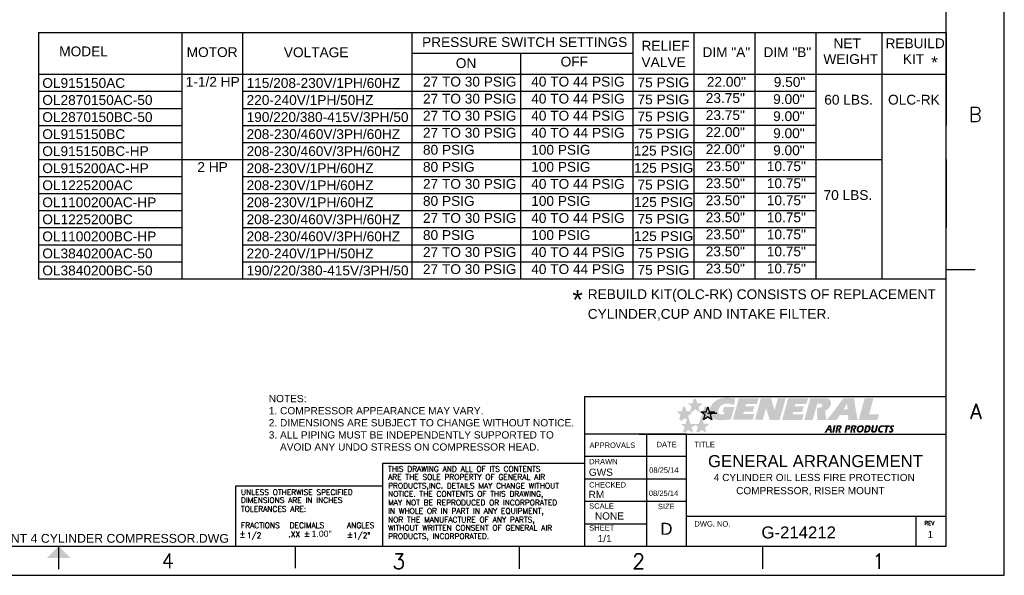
# Model space of a CAD drawing. Header units: inches. Extents: x -13.9 to 83.8, y -28.8 to 34.3.
# Tile 47 of 88: x 32.9 to 83.8, y -28.8 to -0.1. Entities that reach past the tile are written whole.
import ezdxf
from ezdxf.enums import TextEntityAlignment as Align

# ---------------------------------------------------------------- set-up
doc = ezdxf.new("R2010")
doc.units = ezdxf.units.IN
doc.header["$MEASUREMENT"] = 0
for name, color, linetype in [('DIMS', 4, 'Continuous'), ('LAYER_1', 160, 'Continuous'), ('Title Block', 7, 'Continuous')]:
    doc.layers.add(name, color=color, linetype=linetype)
doc.styles.add('Roman', font='romans')
doc.styles.get("Standard").update_dxf_attribs({"font": 'arial.ttf', "height": 0.6322})

# ---------------------------------------------------------------- blocks, each defined once
blk = doc.blocks.new('AI9-BLK1')
at = {"layer": 'LAYER_1'}
h = blk.add_hatch(color=7, dxfattribs=at)
edge = h.paths.add_edge_path(flags=16)
edge.add_spline(control_points=[(-24.63, 0.01), (-24.63, 0.01), (-24.8, 1.74), (-24.8, 1.74), (-24.8, 1.74), (-24.81, 1.74), (-24.81, 1.74), (-24.81, 1.74), (-25.77, 0.02), (-25.77, 0.02), (-25.77, 0.02), (-24.63, 0.01), (-24.63, 0.01)], knot_values=[0, 0, 0, 0, 1, 1, 1, 2, 2, 2, 3, 3, 3, 4, 4, 4, 4], degree=3, periodic=0)
edge = h.paths.add_edge_path()
edge.add_spline(control_points=[(-29.04, -2.99), (-27.79, -1.03), (-26.61, 1.02), (-25.43, 3.05), (-25.43, 3.05), (-23.58, 3.05), (-23.58, 3.05), (-23.38, 1.06), (-23.07, -0.99), (-22.8, -2.99), (-22.8, -2.99), (-24.44, -2.99), (-24.44, -2.99), (-24.44, -2.99), (-24.6, -1.25), (-24.6, -1.25), (-24.6, -1.25), (-26.41, -1.25), (-26.41, -1.25), (-26.41, -1.25), (-27.35, -2.99), (-27.35, -2.99), (-27.35, -2.99), (-29.04, -2.99), (-29.04, -2.99)], knot_values=[0, 0, 0, 0, 1, 1, 1, 2, 2, 2, 3, 3, 3, 4, 4, 4, 5, 5, 5, 6, 6, 6, 7, 7, 7, 8, 8, 8, 8], degree=3, periodic=0)
h = blk.add_hatch(color=7, dxfattribs=at)
edge = h.paths.add_edge_path()
edge.add_spline(control_points=[(-21.3, 3.05), (-21.3, 3.05), (-19.76, 3.05), (-19.76, 3.05), (-19.76, 3.05), (-21.03, -3), (-21.03, -3), (-21.03, -3), (-22.57, -2.99), (-22.57, -2.99), (-22.57, -2.99), (-21.3, 3.05), (-21.3, 3.05)], knot_values=[0, 0, 0, 0, 1, 1, 1, 2, 2, 2, 3, 3, 3, 4, 4, 4, 4], degree=3, periodic=0)
h = blk.add_hatch(color=7, dxfattribs=at)
edge = h.paths.add_edge_path()
edge.add_spline(control_points=[(-18.73, 3.04), (-18.73, 3.04), (-16.12, 3.04), (-16.12, 3.04), (-14.83, 3.04), (-14.46, 2.4), (-14.72, 1.2), (-14.87, 0.49), (-15.37, -0.03), (-16.11, -0.33), (-15.94, -1.23), (-15.78, -2.18), (-15.6, -3), (-15.6, -3), (-17.25, -3), (-17.25, -3), (-17.35, -1.86), (-17.45, -0.71), (-17.63, 0.39), (-17.5, 0.36), (-17.38, 0.34), (-17.26, 0.34), (-16.83, 0.34), (-16.33, 0.54), (-16.21, 1.13), (-16.07, 1.77), (-16.55, 1.77), (-16.77, 1.78), (-16.77, 1.78), (-17.52, 1.78), (-17.52, 1.78), (-17.52, 1.78), (-18.52, -3), (-18.52, -3), (-18.52, -3), (-20, -3), (-20, -3), (-20, -3), (-18.73, 3.04), (-18.73, 3.04)], knot_values=[0, 0, 0, 0, 1, 1, 1, 2, 2, 2, 3, 3, 3, 4, 4, 4, 5, 5, 5, 6, 6, 6, 7, 7, 7, 8, 8, 8, 9, 9, 9, 10, 10, 10, 11, 11, 11, 12, 12, 12, 13, 13, 13, 13], degree=3, periodic=0)
h = blk.add_hatch(color=7, dxfattribs=at)
edge = h.paths.add_edge_path()
edge.add_spline(control_points=[(-11.08, 3.04), (-11.08, 3.04), (-8.35, 3.04), (-8.35, 3.04), (-8, 3.04), (-7.06, 2.74), (-7.38, 1.22), (-7.62, 0.03), (-8.5, -0.74), (-9.5, -0.74), (-9.66, -0.74), (-9.82, -0.7), (-9.98, -0.68), (-9.98, -0.68), (-10.01, 0.5), (-10.01, 0.5), (-9.91, 0.49), (-9.82, 0.45), (-9.72, 0.45), (-9.32, 0.45), (-8.96, 0.65), (-8.86, 1.11), (-8.73, 1.72), (-9.01, 1.77), (-9.34, 1.77), (-9.34, 1.77), (-9.87, 1.77), (-9.87, 1.77), (-9.87, 1.77), (-10.87, -3), (-10.87, -3), (-10.87, -3), (-12.35, -3), (-12.35, -3), (-12.35, -3), (-11.08, 3.04), (-11.08, 3.04)], knot_values=[0, 0, 0, 0, 1, 1, 1, 2, 2, 2, 3, 3, 3, 4, 4, 4, 5, 5, 5, 6, 6, 6, 7, 7, 7, 8, 8, 8, 9, 9, 9, 10, 10, 10, 11, 11, 11, 12, 12, 12, 12], degree=3, periodic=0)
h = blk.add_hatch(color=7, dxfattribs=at)
edge = h.paths.add_edge_path()
edge.add_spline(control_points=[(-6.4, 3.04), (-6.4, 3.04), (-3.79, 3.03), (-3.79, 3.03), (-2.5, 3.03), (-2.13, 2.39), (-2.38, 1.19), (-2.53, 0.48), (-3.04, -0.04), (-3.77, -0.34), (-3.6, -1.24), (-3.45, -2.19), (-3.26, -3.01), (-3.26, -3.01), (-4.92, -3.01), (-4.92, -3.01), (-5.02, -1.87), (-5.12, -0.72), (-5.3, 0.38), (-5.16, 0.35), (-5.04, 0.34), (-4.93, 0.34), (-4.5, 0.33), (-4, 0.53), (-3.87, 1.12), (-3.74, 1.77), (-4.22, 1.77), (-4.44, 1.77), (-4.44, 1.77), (-5.19, 1.77), (-5.19, 1.77), (-5.19, 1.77), (-6.19, -3.01), (-6.19, -3.01), (-6.19, -3.01), (-7.67, -3.01), (-7.67, -3.01), (-7.67, -3.01), (-6.4, 3.04), (-6.4, 3.04)], knot_values=[0, 0, 0, 0, 1, 1, 1, 2, 2, 2, 3, 3, 3, 4, 4, 4, 5, 5, 5, 6, 6, 6, 7, 7, 7, 8, 8, 8, 9, 9, 9, 10, 10, 10, 11, 11, 11, 12, 12, 12, 13, 13, 13, 13], degree=3, periodic=0)
h = blk.add_hatch(color=7, dxfattribs=at)
edge = h.paths.add_edge_path(flags=16)
edge.add_spline(control_points=[(-0.59, 0.01), (-0.79, -0.93), (-0.51, -1.8), (0.42, -1.8), (1.35, -1.8), (1.99, -0.93), (2.18, 0), (2.38, 0.94), (2.11, 1.82), (1.17, 1.82), (0.24, 1.82), (-0.4, 0.94), (-0.59, 0.01)], knot_values=[0, 0, 0, 0, 1, 1, 1, 2, 2, 2, 3, 3, 3, 4, 4, 4, 4], degree=3, periodic=0)
edge = h.paths.add_edge_path()
edge.add_spline(control_points=[(-2.13, 0.02), (-1.71, 2.02), (-0.29, 3.14), (1.45, 3.14), (3.19, 3.14), (4.15, 2.01), (3.73, 0.01), (3.3, -2), (1.88, -3.12), (0.14, -3.12), (-1.6, -3.12), (-2.55, -1.99), (-2.13, 0.02)], knot_values=[0, 0, 0, 0, 1, 1, 1, 2, 2, 2, 3, 3, 3, 4, 4, 4, 4], degree=3, periodic=0)
h = blk.add_hatch(color=7, dxfattribs=at)
edge = h.paths.add_edge_path(flags=16)
edge.add_spline(control_points=[(5.61, -1.72), (5.61, -1.72), (6.28, -1.72), (6.28, -1.72), (7.13, -1.72), (7.71, -0.88), (7.89, 0.01), (8.13, 1.13), (7.92, 1.73), (7.1, 1.73), (7.1, 1.73), (6.33, 1.73), (6.33, 1.73), (6.33, 1.73), (5.61, -1.72), (5.61, -1.72)], knot_values=[0, 0, 0, 0, 1, 1, 1, 2, 2, 2, 3, 3, 3, 4, 4, 4, 5, 5, 5, 5], degree=3, periodic=0)
edge = h.paths.add_edge_path()
edge.add_spline(control_points=[(5.13, 3.03), (5.13, 3.03), (7.89, 3.03), (7.89, 3.03), (8.61, 3.02), (9.97, 2.56), (9.43, 0.01), (9.07, -1.75), (7.99, -3.02), (6.3, -3.02), (6.3, -3.02), (3.86, -3.01), (3.86, -3.01), (3.86, -3.01), (5.13, 3.03), (5.13, 3.03)], knot_values=[0, 0, 0, 0, 1, 1, 1, 2, 2, 2, 3, 3, 3, 4, 4, 4, 5, 5, 5, 5], degree=3, periodic=0)
h = blk.add_hatch(color=7, dxfattribs=at)
edge = h.paths.add_edge_path()
edge.add_spline(control_points=[(12.3, 3.02), (12.3, 3.02), (11.57, -0.42), (11.57, -0.42), (11.39, -1.29), (11.48, -1.81), (12.18, -1.81), (12.88, -1.81), (13.18, -1.29), (13.37, -0.42), (13.37, -0.42), (14.09, 3.02), (14.09, 3.02), (14.09, 3.02), (15.63, 3.02), (15.63, 3.02), (15.63, 3.02), (14.77, -1.07), (14.77, -1.07), (14.46, -2.53), (13.34, -3.13), (11.9, -3.13), (10.46, -3.13), (9.59, -2.53), (9.9, -1.07), (9.9, -1.07), (10.75, 3.02), (10.75, 3.02), (10.75, 3.02), (12.3, 3.02), (12.3, 3.02)], knot_values=[0, 0, 0, 0, 1, 1, 1, 2, 2, 2, 3, 3, 3, 4, 4, 4, 5, 5, 5, 6, 6, 6, 7, 7, 7, 8, 8, 8, 9, 9, 9, 10, 10, 10, 10], degree=3, periodic=0)
h = blk.add_hatch(color=7, dxfattribs=at)
edge = h.paths.add_edge_path()
edge.add_spline(control_points=[(19.34, -3), (18.89, -3.04), (18.27, -3.13), (17.99, -3.13), (16.25, -3.13), (15.3, -2.01), (15.72, 0), (16.14, 2), (17.56, 3.13), (19.3, 3.13), (19.73, 3.13), (20.16, 3.05), (20.57, 2.96), (20.57, 2.96), (20.39, 1.56), (20.39, 1.56), (20.04, 1.69), (19.68, 1.8), (19.28, 1.8), (18.09, 1.8), (17.43, 0.8), (17.26, -0.01), (17.06, -0.94), (17.33, -1.81), (18.27, -1.81), (18.87, -1.81), (19.33, -1.69), (19.77, -1.57), (19.77, -1.57), (19.34, -3), (19.34, -3)], knot_values=[0, 0, 0, 0, 1, 1, 1, 2, 2, 2, 3, 3, 3, 4, 4, 4, 5, 5, 5, 6, 6, 6, 7, 7, 7, 8, 8, 8, 9, 9, 9, 10, 10, 10, 10], degree=3, periodic=0)
h = blk.add_hatch(color=7, dxfattribs=at)
edge = h.paths.add_edge_path()
edge.add_spline(control_points=[(20.97, 3.02), (20.97, 3.02), (25.56, 3.01), (25.56, 3.01), (25.56, 3.01), (25.29, 1.72), (25.29, 1.72), (25.29, 1.72), (23.77, 1.72), (23.77, 1.72), (23.77, 1.72), (22.78, -3.03), (22.78, -3.03), (22.78, -3.03), (21.23, -3.03), (21.23, -3.03), (21.23, -3.03), (22.23, 1.72), (22.23, 1.72), (22.23, 1.72), (20.7, 1.72), (20.7, 1.72), (20.7, 1.72), (20.97, 3.02), (20.97, 3.02)], knot_values=[0, 0, 0, 0, 1, 1, 1, 2, 2, 2, 3, 3, 3, 4, 4, 4, 5, 5, 5, 6, 6, 6, 7, 7, 7, 8, 8, 8, 8], degree=3, periodic=0)
h = blk.add_hatch(color=7, dxfattribs=at)
edge = h.paths.add_edge_path()
edge.add_spline(control_points=[(24.93, -1.43), (25.27, -1.67), (25.69, -1.84), (26.12, -1.84), (26.37, -1.84), (26.81, -1.8), (26.9, -1.37), (27.06, -0.6), (25.33, 0.01), (25.65, 1.55), (25.8, 2.26), (26.43, 3.12), (27.78, 3.12), (28.22, 3.12), (28.65, 3.05), (29.04, 2.95), (29.04, 2.95), (28.91, 1.52), (28.91, 1.52), (28.61, 1.71), (28.25, 1.82), (27.89, 1.82), (27.66, 1.82), (27.22, 1.71), (27.16, 1.39), (26.97, 0.5), (28.75, 0.08), (28.42, -1.49), (28.25, -2.31), (27.57, -3.14), (26.21, -3.14), (25.72, -3.14), (25.24, -3.04), (24.78, -2.93), (24.78, -2.93), (24.93, -1.43), (24.93, -1.43)], knot_values=[0, 0, 0, 0, 1, 1, 1, 2, 2, 2, 3, 3, 3, 4, 4, 4, 5, 5, 5, 6, 6, 6, 7, 7, 7, 8, 8, 8, 9, 9, 9, 10, 10, 10, 11, 11, 11, 12, 12, 12, 12], degree=3, periodic=0)
blk = doc.blocks.new('GENAIRBORDER- D')
at = {"layer": 'LAYER_1'}
h = blk.add_hatch(color=7, dxfattribs=at)
edge = h.paths.add_edge_path()
edge.add_spline(control_points=[(27.861, 2.893), (27.861, 2.893), (27.802, 2.679), (27.802, 2.679), (27.744, 2.675), (27.654, 2.666), (27.627, 2.666), (27.504, 2.666), (27.401, 2.722), (27.439, 2.859), (27.477, 2.996), (27.61, 3.052), (27.733, 3.052), (27.783, 3.052), (27.829, 3.045), (27.875, 3.037), (27.875, 3.037), (27.857, 2.931), (27.857, 2.931), (27.82, 2.942), (27.781, 2.951), (27.74, 2.951), (27.665, 2.951), (27.606, 2.914), (27.587, 2.848), (27.571, 2.79), (27.598, 2.764), (27.647, 2.764), (27.661, 2.763), (27.673, 2.764), (27.686, 2.767), (27.686, 2.767), (27.695, 2.799), (27.695, 2.799), (27.695, 2.799), (27.656, 2.799), (27.656, 2.799), (27.656, 2.799), (27.682, 2.894), (27.682, 2.894), (27.682, 2.894), (27.861, 2.893), (27.861, 2.893)], knot_values=[0, 0, 0, 0, 1, 1, 1, 2, 2, 2, 3, 3, 3, 4, 4, 4, 5, 5, 5, 6, 6, 6, 7, 7, 7, 8, 8, 8, 9, 9, 9, 10, 10, 10, 11, 11, 11, 12, 12, 12, 13, 13, 13, 14, 14, 14, 14], degree=3, periodic=0)
for color, points in [(7, [(26.869, 2.82), (26.955, 2.82), (26.983, 2.902), (27.009, 2.82), (27.096, 2.82), (27.025, 2.767), (27.052, 2.684), (26.982, 2.734), (26.911, 2.682), (26.94, 2.768)]), (251, [(27.039, 2.82), (27.016, 2.89), (26.983, 2.902), (26.958, 2.818), (26.872, 2.818), (26.942, 2.766), (26.911, 2.682), (26.945, 2.67), (27.006, 2.716), (27.054, 2.683), (27.086, 2.665), (27.06, 2.756), (27.13, 2.807), (27.097, 2.82)]), (7, [(27.055, 2.958), (27.14, 2.958), (27.168, 3.04), (27.194, 2.958), (27.281, 2.958), (27.211, 2.905), (27.237, 2.823), (27.167, 2.872), (27.096, 2.82), (27.125, 2.906)]), (251, [(27.224, 2.958), (27.202, 3.028), (27.168, 3.04), (27.143, 2.956), (27.057, 2.956), (27.128, 2.905), (27.097, 2.82), (27.13, 2.808), (27.192, 2.854), (27.24, 2.821), (27.271, 2.803), (27.245, 2.894), (27.315, 2.945), (27.282, 2.958)]), (7, [(27.239, 2.823), (27.325, 2.823), (27.352, 2.906), (27.378, 2.823), (27.465, 2.823), (27.395, 2.771), (27.421, 2.688), (27.351, 2.738), (27.281, 2.686), (27.309, 2.772)]), (251, [(27.408, 2.824), (27.386, 2.893), (27.352, 2.906), (27.327, 2.822), (27.241, 2.822), (27.312, 2.77), (27.281, 2.685), (27.314, 2.673), (27.376, 2.719), (27.424, 2.687), (27.455, 2.669), (27.429, 2.76), (27.499, 2.811), (27.466, 2.824)]), (251, [(27.043, 2.792), (27.018, 2.871), (27.005, 2.874), (26.978, 2.792), (26.892, 2.792), (26.962, 2.74), (26.934, 2.655), (26.946, 2.651), (27.013, 2.7), (27.074, 2.657), (27.087, 2.653), (27.061, 2.736), (27.131, 2.788), (27.118, 2.792)]), (7, [(26.937, 2.602), (27.022, 2.602), (27.05, 2.685), (27.076, 2.602), (27.163, 2.602), (27.093, 2.55), (27.119, 2.467), (27.049, 2.517), (26.978, 2.465), (27.007, 2.551)]), (251, [(27.106, 2.603), (27.084, 2.672), (27.05, 2.685), (27.025, 2.601), (26.939, 2.601), (27.009, 2.549), (26.978, 2.464), (27.012, 2.452), (27.073, 2.498), (27.122, 2.465), (27.153, 2.448), (27.127, 2.539), (27.197, 2.59), (27.164, 2.603)]), (7, [(27.166, 2.603), (27.252, 2.603), (27.279, 2.686), (27.306, 2.603), (27.393, 2.603), (27.322, 2.551), (27.349, 2.468), (27.278, 2.518), (27.208, 2.466), (27.236, 2.552)]), (251, [(27.336, 2.604), (27.313, 2.673), (27.279, 2.686), (27.254, 2.602), (27.169, 2.602), (27.239, 2.55), (27.208, 2.465), (27.242, 2.454), (27.303, 2.499), (27.351, 2.467), (27.382, 2.449), (27.356, 2.54), (27.426, 2.591), (27.393, 2.604)])]:
    blk.add_hatch(color=color, dxfattribs=at).paths.add_polyline_path(points)
h = blk.add_hatch(color=7, dxfattribs=at)
edge = h.paths.add_edge_path()
edge.add_spline(control_points=[(28.176, 2.673), (28.176, 2.673), (27.835, 2.673), (27.835, 2.673), (27.835, 2.673), (27.937, 3.044), (27.937, 3.044), (27.937, 3.044), (28.278, 3.044), (28.278, 3.044), (28.278, 3.044), (28.251, 2.946), (28.251, 2.946), (28.251, 2.946), (28.062, 2.947), (28.062, 2.947), (28.062, 2.947), (28.051, 2.907), (28.051, 2.907), (28.051, 2.907), (28.206, 2.907), (28.206, 2.907), (28.206, 2.907), (28.179, 2.81), (28.179, 2.81), (28.179, 2.81), (28.024, 2.81), (28.024, 2.81), (28.024, 2.81), (28.013, 2.77), (28.013, 2.77), (28.013, 2.77), (28.202, 2.77), (28.202, 2.77), (28.202, 2.77), (28.176, 2.673), (28.176, 2.673)], knot_values=[0, 0, 0, 0, 1, 1, 1, 2, 2, 2, 3, 3, 3, 4, 4, 4, 5, 5, 5, 6, 6, 6, 7, 7, 7, 8, 8, 8, 9, 9, 9, 10, 10, 10, 11, 11, 11, 12, 12, 12, 12], degree=3, periodic=0)
h = blk.add_hatch(color=7, dxfattribs=at)
edge = h.paths.add_edge_path()
edge.add_spline(control_points=[(28.318, 3.044), (28.318, 3.044), (28.491, 3.043), (28.491, 3.043), (28.491, 3.043), (28.552, 2.839), (28.552, 2.839), (28.552, 2.839), (28.553, 2.839), (28.553, 2.839), (28.553, 2.839), (28.609, 3.043), (28.609, 3.043), (28.609, 3.043), (28.743, 3.043), (28.743, 3.043), (28.743, 3.043), (28.64, 2.672), (28.64, 2.672), (28.64, 2.672), (28.468, 2.672), (28.468, 2.672), (28.468, 2.672), (28.405, 2.873), (28.405, 2.873), (28.405, 2.873), (28.404, 2.873), (28.404, 2.873), (28.404, 2.873), (28.349, 2.672), (28.349, 2.672), (28.349, 2.672), (28.215, 2.673), (28.215, 2.673), (28.215, 2.673), (28.318, 3.044), (28.318, 3.044)], knot_values=[0, 0, 0, 0, 1, 1, 1, 2, 2, 2, 3, 3, 3, 4, 4, 4, 5, 5, 5, 6, 6, 6, 7, 7, 7, 8, 8, 8, 9, 9, 9, 10, 10, 10, 11, 11, 11, 12, 12, 12, 12], degree=3, periodic=0)
h = blk.add_hatch(color=7, dxfattribs=at)
edge = h.paths.add_edge_path()
edge.add_spline(control_points=[(29.024, 2.672), (29.024, 2.672), (28.683, 2.672), (28.683, 2.672), (28.683, 2.672), (28.785, 3.043), (28.785, 3.043), (28.785, 3.043), (29.126, 3.043), (29.126, 3.043), (29.126, 3.043), (29.099, 2.945), (29.099, 2.945), (29.099, 2.945), (28.91, 2.946), (28.91, 2.946), (28.91, 2.946), (28.899, 2.906), (28.899, 2.906), (28.899, 2.906), (29.054, 2.906), (29.054, 2.906), (29.054, 2.906), (29.027, 2.808), (29.027, 2.808), (29.027, 2.808), (28.872, 2.809), (28.872, 2.809), (28.872, 2.809), (28.861, 2.769), (28.861, 2.769), (28.861, 2.769), (29.051, 2.769), (29.051, 2.769), (29.051, 2.769), (29.024, 2.672), (29.024, 2.672)], knot_values=[0, 0, 0, 0, 1, 1, 1, 2, 2, 2, 3, 3, 3, 4, 4, 4, 5, 5, 5, 6, 6, 6, 7, 7, 7, 8, 8, 8, 9, 9, 9, 10, 10, 10, 11, 11, 11, 12, 12, 12, 12], degree=3, periodic=0)
h = blk.add_hatch(color=7, dxfattribs=at)
edge = h.paths.add_edge_path()
edge.add_spline(control_points=[(29.166, 3.043), (29.166, 3.043), (29.407, 3.042), (29.407, 3.042), (29.501, 3.042), (29.537, 2.998), (29.518, 2.927), (29.507, 2.887), (29.474, 2.851), (29.421, 2.83), (29.426, 2.777), (29.434, 2.724), (29.445, 2.671), (29.445, 2.671), (29.287, 2.671), (29.287, 2.671), (29.287, 2.671), (29.278, 2.882), (29.278, 2.882), (29.285, 2.88), (29.294, 2.879), (29.302, 2.879), (29.329, 2.879), (29.365, 2.887), (29.371, 2.915), (29.376, 2.942), (29.359, 2.948), (29.334, 2.948), (29.334, 2.948), (29.284, 2.948), (29.284, 2.948), (29.284, 2.948), (29.207, 2.671), (29.207, 2.671), (29.207, 2.671), (29.064, 2.672), (29.064, 2.672), (29.064, 2.672), (29.166, 3.043), (29.166, 3.043)], knot_values=[0, 0, 0, 0, 1, 1, 1, 2, 2, 2, 3, 3, 3, 4, 4, 4, 5, 5, 5, 6, 6, 6, 7, 7, 7, 8, 8, 8, 9, 9, 9, 10, 10, 10, 11, 11, 11, 12, 12, 12, 13, 13, 13, 13], degree=3, periodic=0)
h = blk.add_hatch(color=7, dxfattribs=at)
edge = h.paths.add_edge_path(flags=16)
edge.add_spline(control_points=[(29.807, 2.851), (29.807, 2.851), (29.799, 2.943), (29.799, 2.943), (29.799, 2.943), (29.797, 2.943), (29.797, 2.943), (29.797, 2.943), (29.736, 2.851), (29.736, 2.851), (29.736, 2.851), (29.807, 2.851), (29.807, 2.851)], knot_values=[0, 0, 0, 0, 1, 1, 1, 2, 2, 2, 3, 3, 3, 4, 4, 4, 4], degree=3, periodic=0)
edge = h.paths.add_edge_path()
edge.add_spline(control_points=[(29.452, 2.671), (29.549, 2.792), (29.645, 2.918), (29.737, 3.042), (29.737, 3.042), (29.917, 3.042), (29.917, 3.042), (29.935, 2.918), (29.956, 2.794), (29.98, 2.67), (29.98, 2.67), (29.822, 2.671), (29.822, 2.671), (29.822, 2.671), (29.812, 2.756), (29.812, 2.756), (29.812, 2.756), (29.675, 2.756), (29.675, 2.756), (29.675, 2.756), (29.617, 2.671), (29.617, 2.671), (29.617, 2.671), (29.452, 2.671), (29.452, 2.671)], knot_values=[0, 0, 0, 0, 1, 1, 1, 2, 2, 2, 3, 3, 3, 4, 4, 4, 5, 5, 5, 6, 6, 6, 7, 7, 7, 8, 8, 8, 8], degree=3, periodic=0)
h = blk.add_hatch(color=7, dxfattribs=at)
edge = h.paths.add_edge_path()
edge.add_spline(control_points=[(30.1, 3.041), (30.1, 3.041), (30.251, 3.041), (30.251, 3.041), (30.251, 3.041), (30.176, 2.768), (30.176, 2.768), (30.176, 2.768), (30.348, 2.767), (30.348, 2.767), (30.348, 2.767), (30.321, 2.67), (30.321, 2.67), (30.321, 2.67), (29.998, 2.67), (29.998, 2.67), (29.998, 2.67), (30.1, 3.041), (30.1, 3.041)], knot_values=[0, 0, 0, 0, 1, 1, 1, 2, 2, 2, 3, 3, 3, 4, 4, 4, 5, 5, 5, 6, 6, 6, 6], degree=3, periodic=0)
for p, q in [((27.037, 2.426), (25.289, 2.426)), ((27.037, 2.04), (25.289, 2.04)), ((27.037, 1.654), (25.289, 1.654))]:
    blk.add_line(p, q)
at = {"layer": 'LAYER_1', "color": 7}
for p, q in [((27.402, 2.785), (27.557, 2.785)), ((27.403, 2.786), (27.558, 2.786))]:
    blk.add_line(p, q, dxfattribs=at)
blk.add_lwpolyline([(27.291, 2.81), (27.377, 2.81), (27.404, 2.893), (27.43, 2.81), (27.517, 2.81), (27.447, 2.757), (27.473, 2.675), (27.403, 2.724), (27.333, 2.673), (27.361, 2.759)], close=True, dxfattribs=at)
at = {"layer": 'Title Block'}
for p, q in [((32.5, 0), (32.5, 21)), ((31.5, 0.5), (31.5, 20.5)), ((32, 5.25), (31.5, 5.25)), ((25.289, 3.075), (31.5, 3.075)), ((25.289, 0.5), (25.289, 3.075)), ((26.226, 2.426), (31.5, 2.426)), ((26.359, 0.5), (26.359, 2.426)), ((27.037, 0.5), (27.037, 2.426)), ((21.822, 1.926), (25.289, 1.926)), ((21.822, 0.5), (21.822, 1.926)), ((25.289, 0.5), (25.289, 1.926)), ((19.294, 1.536), (21.822, 1.536)), ((19.294, 0.5), (19.294, 1.536)), ((21.822, 0.5), (21.822, 1.536)), ((21.822, 0.5), (21.822, 1.536)), ((25.289, 1.272), (27.037, 1.272)), ((25.289, 0.886), (26.359, 0.886)), ((27.037, 1.015), (31.5, 1.015)), ((30.985, 0.5), (30.985, 1.015)), ((1, 0.5), (31.5, 0.5)), ((16.25, 0.125), (16.25, 0.5)), ((19.294, 0.5), (21.822, 0.5)), ((20.312, 0.5), (20.312, 0.125)), ((21.822, 0.5), (24.351, 0.5)), ((24.161, 0.5), (24.161, 0.114)), ((28.346, 0.5), (28.346, 0.114)), ((32.5, 0.125), (32.5, 0.5)), ((0, 0), (32.5, 0))]:
    blk.add_line(p, q, dxfattribs=at)
at = {"layer": 'Title Block', "const_width": 0.02}
blk.add_lwpolyline([(16.25, 0.1), (16.25, 0.3)], dxfattribs=at)
at = {"layer": 'Title Block'}
blk.add_solid([(16.05, 0.3), (16.45, 0.3), (16.25, 0.5)], dxfattribs=at)
at = {"layer": 'LAYER_1', "color": 7, "xscale": 0.0205999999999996, "yscale": 0.0205999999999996, "zscale": 0.0205999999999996}
blk.add_blockref('AI9-BLK1', (30.008, 2.516), dxfattribs=at)
at = {"flags": 4}
for tag, p, height in [('TITLE', (27.249, 1.86), 0.206), ('DRWN', (25.361, 1.71), 0.124), ('DDATE', (26.397, 1.762), 0.0927), ('TITLE', (27.412, 1.62), 0.124), ('CHECKED', (25.356, 1.328), 0.124), ('DDATE', (26.392, 1.363), 0.0927), ('TITLE', (27.412, 1.394), 0.124), ('TITLE', (27.412, 1.142), 0.124), ('SCALE', (25.465, 0.958), 0.124), ('SHEET', (25.513, 0.57), 0.124), ('DWG_NO.', (28.327, 0.635), 0.206), ('REV', (31.085, 0.64), 0.124)]:
    blk.add_attdef(tag, p, '', height=height, dxfattribs=at)
at = {"layer": 'Title Block', "style": 'Roman'}
for s, height, p in [('B', 0.25, (32, 7.919)), ('A', 0.258, (32.015, 2.817)), ('4', 0.25, (18.125, 0.25)), ('3', 0.258, (22.095, 0.242)), ('2', 0.258, (26.215, 0.242)), ('1', 0.258, (30.341, 0.242))]:
    blk.add_text(s, height=height, dxfattribs=at).set_placement(p, align=Align.MIDDLE_CENTER)
at = {"layer": 'Title Block', "color": 0}
for s, height, p in [('APPROVALS', 0.0927, (25.372, 2.19)), ('D', 0.206, (26.59, 0.696))]:
    blk.add_text(s, height=height, dxfattribs=at).set_placement(p)
at = {"layer": 'Title Block'}
for s, p in [('DATE', (26.524, 2.202)), ('TITLE', (27.174, 2.202)), ('DRAWN', (25.366, 1.909)), ('CHECKED', (25.366, 1.509)), ('SCALE', (25.366, 1.145)), ('SIZE', (26.547, 1.137)), ('SHEET', (25.366, 0.769)), ('DWG. NO.', (27.174, 0.838))]:
    blk.add_text(s, height=0.0927, dxfattribs=at).set_placement(p)
at = {"layer": 'Title Block', "style": 'Roman'}
for s, height, p in [('THIS DRAWING AND ALL OF ITS CONTENTS', 0.09373, (21.911, 1.78)), ('ARE THE SOLE PROPERTY OF GENERAL AIR', 0.09373, (21.911, 1.643)), ('PRODUCTS,INC. DETAILS MAY CHANGE WITHOUT', 0.09373, (21.911, 1.492)), ('UNLESS OTHERWISE SPECIFIED', 0.09373, (19.382, 1.381)), ('NOTICE. THE CONTENTS OF THIS DRAWING, ', 0.09373, (21.911, 1.352)), ('TOLERANCES ARE:', 0.09373, (19.382, 1.093)), ('DIMENSIONS ARE IN INCHES', 0.09373, (19.382, 1.245)), ('MAY NOT BE REPRODUCED OR INCORPORATED ', 0.09373, (21.911, 1.203)), ('IN WHOLE OR IN PART IN ANY EQUIPMENT,', 0.09373, (21.911, 1.058)), ('FRACTIONS', 0.0937, (19.382, 0.813)), ('DECIMALS', 0.0937, (20.22, 0.813)), ('ANGLES', 0.0937, (21.205, 0.813)), ('WITHOUT WRITTEN CONSENT OF GENERAL AIR', 0.09373, (21.911, 0.769)), ('NOR THE MANUFACTURE OF ANY PARTS,', 0.09373, (21.911, 0.909)), ('REV', 0.0669, (31.13, 0.862)), ('+', 0.0937, (19.357, 0.674)), ('1/2', 0.0937, (19.484, 0.64)), ('.XX', 0.0937, (20.197, 0.658)), ('+', 0.0937, (20.465, 0.672)), ('+', 0.0937, (21.205, 0.657)), ('1/2%%D', 0.0937, (21.307, 0.641)), ('PRODUCTS, INCORPORATED.', 0.09373, (21.911, 0.625)), ('-', 0.0937, (19.357, 0.609)), ('-', 0.0937, (20.465, 0.627)), ('-', 0.0937, (21.205, 0.609))]:
    blk.add_text(s, height=height, dxfattribs=at).set_placement(p)

msp = doc.modelspace()

# ---------------------------------------------------------------- linework, layer by layer
at = {"layer": 'DIMS'}
for p, q in [((33.869, -0.751), (33.869, -13.477)), ((33.869, -0.751), (80.745, -0.751)), ((41.269, -0.751), (41.269, -13.477)), ((44.421, -13.477), (44.421, -0.751)), ((53.171, -5.552), (53.171, -0.751)), ((53.171, -10.835), (53.171, -0.751)), ((64.559, -0.751), (64.559, -13.477)), ((67.711, -0.751), (67.711, -13.477)), ((70.863, -0.751), (70.863, -13.477)), ((74.015, -0.751), (74.015, -13.477)), ((77.424, -0.751), (77.424, -13.477)), ((80.745, -0.751), (80.745, -5.552)), ((53.171, -1.823), (64.559, -1.823)), ((58.786, -13.477), (58.786, -1.823)), ((33.869, -2.91), (53.171, -2.91)), ((53.171, -2.91), (71.289, -2.91)), ((64.559, -2.91), (80.745, -2.91)), ((33.869, -3.791), (41.269, -3.791)), ((44.421, -3.791), (53.171, -3.791)), ((53.171, -3.791), (64.559, -3.791)), ((64.559, -3.791), (74.015, -3.791)), ((33.869, -4.671), (41.269, -4.671)), ((44.421, -4.671), (53.171, -4.671)), ((53.171, -4.671), (64.559, -4.671)), ((74.015, -4.671), (64.559, -4.671)), ((33.869, -5.552), (41.269, -5.552)), ((44.421, -5.552), (53.171, -5.552)), ((53.171, -5.552), (64.559, -5.552)), ((74.015, -5.552), (64.559, -5.552)), ((33.869, -6.433), (41.269, -6.433)), ((44.421, -6.433), (53.171, -6.433)), ((53.171, -6.433), (64.559, -6.433)), ((64.559, -6.433), (74.015, -6.433)), ((33.869, -7.313), (77.424, -7.313)), ((34.269, -7.313), (53.171, -7.313)), ((53.171, -13.477), (53.171, -7.313)), ((80.745, -7.313), (80.745, -10.835)), ((33.869, -8.194), (41.269, -8.194)), ((44.421, -8.194), (53.171, -8.194)), ((53.171, -8.194), (67.711, -8.194)), ((67.711, -8.194), (74.015, -8.194)), ((33.869, -9.074), (41.269, -9.074)), ((44.421, -9.074), (53.171, -9.074)), ((53.171, -9.074), (67.711, -9.074)), ((74.015, -9.074), (67.711, -9.074)), ((33.869, -9.955), (41.269, -9.955)), ((44.421, -9.955), (53.171, -9.955)), ((53.171, -9.955), (67.711, -9.955)), ((67.711, -9.955), (74.015, -9.955)), ((33.869, -10.835), (41.269, -10.835)), ((44.421, -10.835), (53.171, -10.835)), ((53.171, -10.835), (74.015, -10.835)), ((33.869, -11.716), (41.269, -11.716)), ((44.421, -11.716), (74.015, -11.716)), ((33.869, -12.596), (41.269, -12.596)), ((44.421, -12.596), (74.015, -12.596)), ((33.869, -13.477), (80.745, -13.477))]:
    msp.add_line(p, q, dxfattribs=at)

# ---------------------------------------------------------------- block references
ref = msp.add_blockref('GENAIRBORDER- D', (-13.941, -28.796), dxfattribs=dict(at, xscale=3.00592215, yscale=3.00592215, zscale=3.00592215))
ref.add_attrib('TITLE', '  GENERAL ARRANGEMENT', (67.966, -23.206), dxfattribs={"layer": '0', "height": 0.61922, "flags": 4})
ref.add_attrib('TITLE', '  4 CYLINDER OIL LESS FIRE PROTECTION', (68.456, -23.928), dxfattribs={"layer": '0', "height": 0.37153, "flags": 4})
ref.add_attrib('TITLE', '          COMPRESSOR, RISER MOUNT', (68.456, -24.607), dxfattribs={"layer": '0', "height": 0.37153, "flags": 4})
ref.add_attrib('DWG_NO.', 'G-214212', (71.206, -26.889), dxfattribs={"layer": '0', "height": 0.6192, "flags": 4})
ref.add_attrib('REV', '  1', (79.497, -26.874), dxfattribs={"layer": '0', "height": 0.3715, "flags": 4})
ref.add_attrib('DRWN', 'GWS', (62.291, -23.655), dxfattribs={"layer": '0', "height": 0.3715, "flags": 4})
ref.add_attrib('DDATE', '08/25/14', (65.407, -23.498), dxfattribs={"layer": '0', "height": 0.2786, "flags": 4})
ref.add_attrib('CHECKED', 'RM', (62.278, -24.803), dxfattribs={"layer": '0', "height": 0.3715, "flags": 4})
ref.add_attrib('DDATE', '08/25/14', (65.39, -24.698), dxfattribs={"layer": '0', "height": 0.2786, "flags": 4})
ref.add_attrib('SCALE', 'NONE', (62.604, -25.916), dxfattribs={"layer": '0', "height": 0.3715, "flags": 4})
ref.add_attrib('SHEET', '1/1', (62.748, -27.081), dxfattribs={"layer": '0', "height": 0.3715, "flags": 4})

# ---------------------------------------------------------------- texts
for s, height, p in [('PRESSURE SWITCH SETTINGS', 0.50577, (53.676, -1.503)), ('MODEL', 0.5058, (34.934, -1.98)), ('MOTOR', 0.5058, (41.517, -2.021)), ('VOLTAGE', 0.5058, (46.537, -2.029)), ('DIM "A"', 0.5058, (68.16, -2.021)), ('DIM "B"', 0.5058, (71.312, -2.021)), ('NET', 0.5058, (74.926, -1.565)), ('REBUILD', 0.5058, (77.614, -1.565)), ('OFF', 0.5058, (60.833, -2.509)), ('WEIGHT', 0.5058, (74.406, -2.379)), ('KIT', 0.5058, (78.51, -2.379)), ('*', 0.632, (79.976, -2.616)), ('ON', 0.5058, (55.419, -2.588)), ('1-1/2 HP', 0.5058, (41.467, -3.552)), ('27 TO 30 PSIG', 0.50577, (53.722, -3.544)), ('40 TO 44 PSIG', 0.50577, (59.313, -3.544)), ('22.00"', 0.5058, (68.385, -3.553)), ('9.50"', 0.5058, (71.843, -3.561)), ('OL915150AC', 0.5058, (34.059, -3.614)), ('115/208-230V/1PH/60HZ', 0.50577, (44.611, -3.614)), ('75 PSIG', 0.5058, (64.804, -3.584)), ('OL2870150AC-50', 0.50577, (34.059, -4.495)), ('220-240V/1PH/50HZ', 0.50577, (44.611, -4.495)), ('27 TO 30 PSIG', 0.50577, (53.722, -4.424)), ('40 TO 44 PSIG', 0.50577, (59.313, -4.424)), ('75 PSIG', 0.5058, (64.804, -4.464)), ('23.75"', 0.5058, (68.331, -4.391)), ('9.00"', 0.5058, (71.812, -4.448)), ('60 LBS.', 0.5058, (74.452, -4.478)), ('OLC-RK', 0.5058, (77.747, -4.478)), ('OL2870150BC-50', 0.50577, (34.059, -5.375)), ('190/220/380-415V/3PH/50', 0.50577, (44.611, -5.375)), ('27 TO 30 PSIG', 0.50577, (53.722, -5.305)), ('40 TO 44 PSIG', 0.50577, (59.313, -5.305)), ('75 PSIG', 0.5058, (64.804, -5.345)), ('23.75"', 0.5058, (68.331, -5.272)), ('9.00"', 0.5058, (71.812, -5.329)), ('OL915150BC', 0.5058, (34.059, -6.256)), ('208-230/460V/3PH/60HZ', 0.50577, (44.611, -6.256)), ('27 TO 30 PSIG', 0.50577, (53.722, -6.185)), ('40 TO 44 PSIG', 0.50577, (59.313, -6.185)), ('75 PSIG', 0.5058, (64.804, -6.225)), ('22.00"', 0.5058, (68.331, -6.153)), ('9.00"', 0.5058, (71.812, -6.209)), ('208-230/460V/3PH/60HZ', 0.50577, (44.611, -7.136)), ('80 PSIG', 0.5058, (53.722, -7.066)), ('100 PSIG', 0.5058, (59.313, -7.066)), ('125 PSIG', 0.5058, (64.614, -7.11)), ('22.00"', 0.5058, (68.331, -7.033)), ('9.00"', 0.5058, (71.812, -7.09)), ('OL915150BC-HP', 0.50577, (34.059, -7.136)), ('OL915200AC-HP', 0.50577, (34.059, -8.017)), ('2 HP', 0.5058, (42.068, -7.955)), ('208-230V/1PH/60HZ', 0.50577, (44.611, -8.017)), ('80 PSIG', 0.5058, (53.722, -7.947)), ('100 PSIG', 0.5058, (59.313, -7.947)), ('125 PSIG', 0.5058, (64.62, -8.002)), ('23.50"', 0.5058, (68.331, -7.914)), ('10.75"', 0.5058, (71.483, -7.914)), ('OL1225200AC', 0.50577, (34.059, -8.897)), ('208-230V/1PH/60HZ', 0.50577, (44.611, -8.897)), ('27 TO 30 PSIG', 0.50577, (53.722, -8.827)), ('40 TO 44 PSIG', 0.50577, (59.313, -8.827)), ('75 PSIG', 0.5058, (64.804, -8.867)), ('23.50"', 0.5058, (68.331, -8.794)), ('10.75"', 0.5058, (71.483, -8.794)), ('23.50"', 0.5058, (68.331, -9.675)), ('10.75"', 0.5058, (71.483, -9.675)), ('70 LBS.', 0.5058, (74.414, -9.404)), ('OL1100200AC-HP', 0.50577, (34.059, -9.778)), ('208-230V/1PH/60HZ', 0.50577, (44.611, -9.778)), ('80 PSIG', 0.5058, (53.722, -9.708)), ('100 PSIG', 0.5058, (59.313, -9.708)), ('125 PSIG', 0.5058, (64.62, -9.763)), ('OL1225200BC', 0.50577, (34.059, -10.658)), ('208-230/460V/3PH/60HZ', 0.50577, (44.611, -10.658)), ('27 TO 30 PSIG', 0.50577, (53.722, -10.588)), ('40 TO 44 PSIG', 0.50577, (59.313, -10.588)), ('75 PSIG', 0.5058, (64.804, -10.628)), ('23.50"', 0.5058, (68.331, -10.555)), ('10.75"', 0.5058, (71.483, -10.555)), ('OL1100200BC-HP', 0.50577, (34.059, -11.539)), ('208-230/460V/3PH/60HZ', 0.50577, (44.611, -11.539)), ('80 PSIG', 0.5058, (53.722, -11.469)), ('100 PSIG', 0.5058, (59.313, -11.469)), ('125 PSIG', 0.5058, (64.62, -11.524)), ('23.50"', 0.5058, (68.331, -11.436)), ('10.75"', 0.5058, (71.483, -11.436)), ('OL3840200AC-50', 0.50577, (34.059, -12.42)), ('220-240V/1PH/50HZ', 0.50577, (44.611, -12.42)), ('27 TO 30 PSIG', 0.50577, (53.722, -12.349)), ('40 TO 44 PSIG', 0.50577, (59.313, -12.349)), ('75 PSIG', 0.5058, (64.804, -12.389)), ('23.50"', 0.5058, (68.331, -12.316)), ('10.75"', 0.5058, (71.483, -12.316)), ('23.50"', 0.5058, (68.331, -13.197)), ('10.75"', 0.5058, (71.483, -13.197)), ('OL3840200BC-50', 0.50577, (34.059, -13.3)), ('190/220/380-415V/3PH/50', 0.50577, (44.611, -13.3)), ('27 TO 30 PSIG', 0.50577, (53.722, -13.23)), ('40 TO 44 PSIG', 0.50577, (59.313, -13.23)), ('75 PSIG', 0.5058, (64.804, -13.27)), ('*', 1, (61.437, -15.056)), ('REBUILD KIT(OLC-RK) CONSISTS OF REPLACEMENT', 0.50577, (62.234, -14.528)), ('CYLINDER,CUP AND INTAKE FILTER.', 0.50577, (62.234, -15.544)), ('ENGINEERING\\PROJECT C\\CYCLONE\\CYCLONE\\NEW FULL ASSEMBLIES\\RISER MOUNT\\DRAWINGS\\G-214212 REV 1 GENERAL ARRANGEMENT 4 CYLINDER COMPRESSOR.DWG', 0.455197, (-10.71, -27.114)), ('1.00"', 0.3226, (47.967, -26.81))]:
    msp.add_text(s, height=height, dxfattribs=at).set_placement(p)
at = {"layer": 'DIMS', "attachment_point": 1}
for s, width, gutter_width, insert, char_height in [('RELIEF VALVE', 2.70399, 3.161, (65.007, -1.18), 0.5085), ('NOTES: \\P1. COMPRESSOR APPEARANCE MAY VARY.\\P2. DIMENSIONS ARE SUBJECT TO CHANGE WITHOUT NOTICE.\\P3. ALL PIPING MUST BE INDEPENDENTLY SUPPORTED TO\\P    AVOID ANY UNDO STRESS ON COMPRESSOR HEAD.', 17.36953, 1.875, (45.756, -19.478), 0.375)]:
    msp.add_mtext_dynamic_manual_height_columns(s, width=width, gutter_width=gutter_width, heights=[0], dxfattribs=dict(at, insert=insert, char_height=char_height))

doc.saveas('drawing.dxf')
